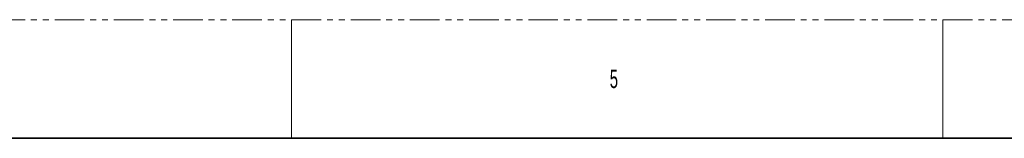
# Model space of a CAD drawing. Header units: millimetres. Extents: x 0 to 1118, y 0 to 864.
# Tile 59 of 256: x 361 to 572, y 838 to 864. Entities that reach past the tile are written whole.
import ezdxf

# ---------------------------------------------------------------- set-up
doc = ezdxf.new("R2010")
doc.units = ezdxf.units.MM
doc.linetypes.add('PHANTOM', pattern=[12.7, 6.35, -1.27, 1.27, -1.27, 1.27, -1.27])
doc.styles.add('SLDTEXTSTYLE4', font='TXT', dxfattribs={"width": 0.6})

msp = doc.modelspace()

# ---------------------------------------------------------------- linework, layer by layer
at = {"color": 7, "linetype": 'PHANTOM', "lineweight": 18}
msp.add_line((0, 863.6), (1117.6, 863.6), dxfattribs=at)
at = {"color": 7, "linetype": 'Continuous', "lineweight": 18}
for p, q in [((419.1, 863.6), (419.1, 838.2)), ((558.8, 863.6), (558.8, 838.2))]:
    msp.add_line(p, q, dxfattribs=at)
at = {"color": 7, "linetype": 'Continuous', "lineweight": 35}
msp.add_line((12.7, 838.2), (1104.9, 838.2), dxfattribs=at)

# ---------------------------------------------------------------- texts
at = {"color": 7, "linetype": 'Continuous', "lineweight": 0, "insert": (487.3625, 852.9292), "char_height": 3.9688, "attachment_point": 1, "style": 'SLDTEXTSTYLE4'}
msp.add_mtext('5', dxfattribs=at)

doc.saveas('drawing.dxf')
